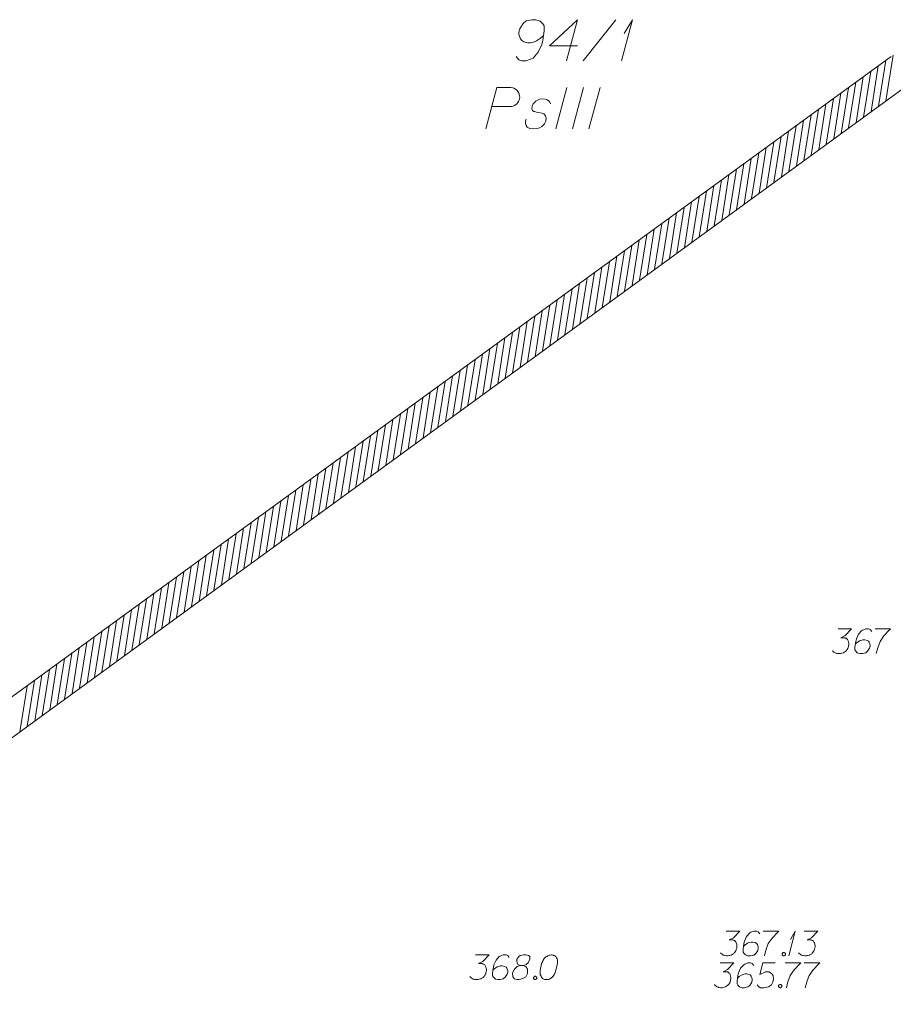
# Model space of a CAD drawing. Header units: metres. Extents: x 5555129 to 5556676, y 5635595 to 5636517.
# Tile 255 of 256: x 5556494 to 5556520, y 5636205 to 5636235. Entities that reach past the tile are written whole.
import ezdxf

# ---------------------------------------------------------------- set-up
doc = ezdxf.new("R2010")
doc.units = ezdxf.units.M
doc.header["$MEASUREMENT"] = 0
doc.linetypes.add('PRZER3-1', pattern=[4, 3, -1])
for name, color, linetype, lineweight in [('#digitalizacja', 7, 'Continuous', 18), ('#skartowane', 7, 'Continuous', 18), ('#zakres', 7, 'Continuous', 18)]:
    doc.layers.add(name, color=color, linetype=linetype, lineweight=lineweight)
doc.layers.add('GESDZI_O', color=7, linetype='Continuous', lineweight=18, true_color=0x0a0909)
doc.layers.add('GESKKL_O', color=7, linetype='PRZER3-1', lineweight=18, true_color=0x008000)

# ---------------------------------------------------------------- blocks, each defined once
blk = doc.blocks.new('*U1791')
at = {"layer": 'GESDZI_O', "color": 96, "linetype": 'ByBlock', "lineweight": 18}
for q in [(5555397.331, 5636475.766), (5555397.419, 5636476.593)]:
    blk.add_line((5555397.665, 5636477.016), q, dxfattribs=at)
blk = doc.blocks.new('*U1876')
at = {"layer": '#skartowane', "color": 36, "linetype": 'ByBlock', "lineweight": 18, "true_color": 0x803300}
for q in [(5555402.403, 5636448.648), (5555402.456, 5636449.144)]:
    blk.add_line((5555402.603, 5636449.398), q, dxfattribs=at)

msp = doc.modelspace()

# ---------------------------------------------------------------- linework, layer by layer
at = {"layer": '#digitalizacja', "color": 36, "linetype": 'Continuous', "lineweight": 18, "true_color": 0x803300, "flags": 128}
for points in [[(5556514.89585, 5636206.74045), (5556515.30921, 5636206.74045), (5556515.11429, 5636206.53968), (5556514.98438, 5636206.47467), (5556515.09067, 5636206.47467), (5556515.11429, 5636206.46881), (5556515.1261, 5636206.46286), (5556515.13791, 5636206.457), (5556515.14973, 5636206.45105), (5556515.17335, 5636206.43338), (5556515.18516, 5636206.41562), (5556515.19697, 5636206.39795), (5556515.20292, 5636206.38019), (5556515.21473, 5636206.3389), (5556515.22059, 5636206.30347), (5556515.22059, 5636206.28571), (5556515.22059, 5636206.26209), (5556515.21473, 5636206.22666), (5556515.20878, 5636206.20304), (5556515.20292, 5636206.17942), (5556515.19697, 5636206.16175), (5556515.19111, 5636206.14994), (5556515.18516, 5636206.13813), (5556515.1793, 5636206.12632), (5556515.16749, 5636206.10855), (5556515.14973, 5636206.08493), (5556515.13206, 5636206.06726), (5556515.12025, 5636206.05545), (5556515.10248, 5636206.04364), (5556515.08481, 5636206.03183), (5556515.06119, 5636206.02002), (5556515.04938, 5636206.01407), (5556515.008, 5636206.00226), (5556514.97257, 5636205.9964), (5556514.94895, 5636205.99045), (5556514.90766, 5636205.99045), (5556514.86042, 5636205.9964), (5556514.84266, 5636206.00226), (5556514.82499, 5636206.00821), (5556514.80723, 5636206.01407), (5556514.78956, 5636206.02588), (5556514.7718, 5636206.03769), (5556514.74232, 5636206.06131), (5556514.72455, 5636206.08493)], [(5556515.91739, 5636206.65778), (5556515.87015, 5636206.72269), (5556515.81705, 5636206.74045), (5556515.73438, 5636206.74045), (5556515.67533, 5636206.71683), (5556515.6399, 5636206.70502), (5556515.61033, 5636206.68726), (5556515.51584, 5636206.58097), (5556515.45093, 5636206.43924), (5556515.43317, 5636206.36252), (5556515.40955, 5636206.19123), (5556515.40955, 5636206.10269), (5556515.43317, 5636206.06726), (5556515.48041, 5636206.02002), (5556515.49817, 5636206.00821), (5556515.55723, 5636205.99045), (5556515.63395, 5636205.99045), (5556515.693, 5636206.00226), (5556515.73438, 5636206.01407), (5556515.79343, 5636206.06131), (5556515.85248, 5636206.1558), (5556515.87015, 5636206.21485), (5556515.87015, 5636206.26209), (5556515.84067, 5636206.3389), (5556515.81705, 5636206.36838), (5556515.77567, 5636206.392), (5556515.70481, 5636206.40976), (5556515.65171, 5636206.40976), (5556515.58671, 5636206.392), (5556515.54542, 5636206.37433), (5556515.47455, 5636206.32709), (5556515.43912, 5636206.29752), (5556515.42136, 5636206.27985)], [(5556516.56696, 5636206.74045), (5556516.19489, 5636206.74045), (5556516.10041, 5636206.38614), (5556516.2717, 5636206.47467), (5556516.37205, 5636206.47467), (5556516.45472, 5636206.42157), (5556516.50196, 5636206.36252), (5556516.51377, 5636206.26209), (5556516.4961, 5636206.16175), (5556516.44886, 5636206.07907), (5556516.36619, 5636206.01407), (5556516.22446, 5636205.99045), (5556516.11817, 5636205.99045), (5556516.06498, 5636206.01407), (5556516.01774, 5636206.07907)], [(5556516.86808, 5636206.74045), (5556517.34049, 5636206.74045), (5556517.31101, 5636206.71088), (5556517.13972, 5636206.52787), (5556517.02161, 5636206.36252), (5556516.95075, 5636206.16761), (5556516.90351, 5636205.99045)], [(5556517.44083, 5636206.74045), (5556517.91324, 5636206.74045), (5556517.88376, 5636206.71088), (5556517.71247, 5636206.52787), (5556517.59437, 5636206.36252), (5556517.5235, 5636206.16761), (5556517.47626, 5636205.99045)], [(5556516.70273, 5636206.09088), (5556516.73231, 5636206.09088), (5556516.74998, 5636206.07907), (5556516.76774, 5636206.05545), (5556516.76774, 5636206.02588), (5556516.74998, 5636206.00226), (5556516.73231, 5636205.99045), (5556516.70273, 5636205.99045), (5556516.68506, 5636206.00226), (5556516.6673, 5636206.02588), (5556516.6673, 5636206.05545), (5556516.68506, 5636206.07907), (5556516.70273, 5636206.09088)]]:
    msp.add_lwpolyline(points, dxfattribs=at)
at = {"layer": '#skartowane', "color": 7, "linetype": 'Continuous', "lineweight": 18, "flags": 128}
for points in [[(5556518.4692, 5636216.8623), (5556518.88256, 5636216.8623), (5556518.68765, 5636216.66152), (5556518.55773, 5636216.59652), (5556518.66403, 5636216.59652), (5556518.68765, 5636216.59066), (5556518.69946, 5636216.58471), (5556518.71127, 5636216.57885), (5556518.72308, 5636216.5729), (5556518.7467, 5636216.55523), (5556518.75851, 5636216.53747), (5556518.77032, 5636216.5198), (5556518.77627, 5636216.50204), (5556518.78808, 5636216.46075), (5556518.79394, 5636216.42532), (5556518.79394, 5636216.40756), (5556518.79394, 5636216.38393), (5556518.78808, 5636216.3485), (5556518.78213, 5636216.32488), (5556518.77627, 5636216.30126), (5556518.77032, 5636216.28359), (5556518.76446, 5636216.27178), (5556518.75851, 5636216.25997), (5556518.75265, 5636216.24816), (5556518.74084, 5636216.2304), (5556518.72308, 5636216.20678), (5556518.70541, 5636216.18911), (5556518.6936, 5636216.1773), (5556518.67584, 5636216.16549), (5556518.65817, 5636216.15368), (5556518.63455, 5636216.14187), (5556518.62274, 5636216.13592), (5556518.58135, 5636216.12411), (5556518.54592, 5636216.11825), (5556518.5223, 5636216.1123), (5556518.48101, 5636216.1123), (5556518.43377, 5636216.11825), (5556518.41601, 5636216.12411), (5556518.39834, 5636216.13006), (5556518.38058, 5636216.13592), (5556518.36291, 5636216.14773), (5556518.34515, 5636216.15954), (5556518.31567, 5636216.18316), (5556518.29791, 5636216.20678)], [(5556519.49075, 5636216.77963), (5556519.44351, 5636216.84454), (5556519.39041, 5636216.8623), (5556519.30773, 5636216.8623), (5556519.24868, 5636216.83868), (5556519.21325, 5636216.82687), (5556519.18368, 5636216.80911), (5556519.0892, 5636216.70281), (5556519.02429, 5636216.56109), (5556519.00653, 5636216.48437), (5556518.98291, 5636216.31307), (5556518.98291, 5636216.22454), (5556519.00653, 5636216.18911), (5556519.05377, 5636216.14187), (5556519.07153, 5636216.13006), (5556519.13058, 5636216.1123), (5556519.2073, 5636216.1123), (5556519.26635, 5636216.12411), (5556519.30773, 5636216.13592), (5556519.36679, 5636216.18316), (5556519.42584, 5636216.27764), (5556519.44351, 5636216.33669), (5556519.44351, 5636216.38393), (5556519.41403, 5636216.46075), (5556519.39041, 5636216.49023), (5556519.34902, 5636216.51385), (5556519.27816, 5636216.53161), (5556519.22506, 5636216.53161), (5556519.16006, 5636216.51385), (5556519.11877, 5636216.49618), (5556519.04791, 5636216.44894), (5556519.01248, 5636216.41937), (5556518.99472, 5636216.4017)], [(5556519.59109, 5636216.8623), (5556520.0635, 5636216.8623), (5556520.03402, 5636216.83273), (5556519.86273, 5636216.64971), (5556519.74462, 5636216.48437), (5556519.67376, 5636216.28945), (5556519.62652, 5636216.1123)], [(5556507.48404, 5636206.98545), (5556507.8974, 5636206.98545), (5556507.70248, 5636206.78468), (5556507.57257, 5636206.71968), (5556507.67886, 5636206.71968), (5556507.70248, 5636206.71382), (5556507.71429, 5636206.70787), (5556507.7261, 5636206.70201), (5556507.73791, 5636206.69606), (5556507.76153, 5636206.67839), (5556507.77334, 5636206.66062), (5556507.78515, 5636206.64296), (5556507.79111, 5636206.62519), (5556507.80292, 5636206.5839), (5556507.80878, 5636206.54847), (5556507.80878, 5636206.53071), (5556507.80878, 5636206.50709), (5556507.80292, 5636206.47166), (5556507.79696, 5636206.44804), (5556507.79111, 5636206.42442), (5556507.78515, 5636206.40675), (5556507.7793, 5636206.39494), (5556507.77334, 5636206.38313), (5556507.76748, 5636206.37132), (5556507.75567, 5636206.35356), (5556507.73791, 5636206.32994), (5556507.72024, 5636206.31227), (5556507.70843, 5636206.30046), (5556507.69067, 5636206.28865), (5556507.673, 5636206.27684), (5556507.64938, 5636206.26503), (5556507.63757, 5636206.25907), (5556507.59619, 5636206.24726), (5556507.56076, 5636206.2414), (5556507.53714, 5636206.23545), (5556507.49585, 5636206.23545), (5556507.44861, 5636206.2414), (5556507.43085, 5636206.24726), (5556507.41318, 5636206.25322), (5556507.39541, 5636206.25907), (5556507.37774, 5636206.27088), (5556507.35998, 5636206.2827), (5556507.3305, 5636206.30632), (5556507.31274, 5636206.32994)], [(5556508.50558, 5636206.90278), (5556508.45834, 5636206.96769), (5556508.40524, 5636206.98545), (5556508.32257, 5636206.98545), (5556508.26352, 5636206.96183), (5556508.22809, 5636206.95002), (5556508.19852, 5636206.93226), (5556508.10403, 5636206.82597), (5556508.03912, 5636206.68425), (5556508.02136, 5636206.60752), (5556507.99774, 5636206.43623), (5556507.99774, 5636206.3477), (5556508.02136, 5636206.31227), (5556508.0686, 5636206.26503), (5556508.08636, 5636206.25322), (5556508.14541, 5636206.23545), (5556508.22214, 5636206.23545), (5556508.28119, 5636206.24726), (5556508.32257, 5636206.25907), (5556508.38162, 5636206.30632), (5556508.44067, 5636206.4008), (5556508.45834, 5636206.45985), (5556508.45834, 5636206.50709), (5556508.42886, 5636206.5839), (5556508.40524, 5636206.61338), (5556508.36386, 5636206.637), (5556508.293, 5636206.65477), (5556508.2399, 5636206.65477), (5556508.17489, 5636206.637), (5556508.1336, 5636206.61933), (5556508.06274, 5636206.57209), (5556508.02731, 5636206.54252), (5556508.00955, 5636206.52485)], [(5556508.84213, 5636206.66062), (5556508.9248, 5636206.66062), (5556508.94842, 5636206.66658), (5556509.01929, 5636206.69606), (5556509.07248, 5636206.7433), (5556509.13153, 5636206.85554), (5556509.12558, 5636206.93821), (5556509.08429, 5636206.96769), (5556509.00162, 5636206.98545), (5556508.94256, 5636206.98545), (5556508.83032, 5636206.96769), (5556508.79489, 5636206.93821), (5556508.73584, 5636206.84959), (5556508.72998, 5636206.82011), (5556508.74179, 5636206.73149), (5556508.76541, 5636206.69606), (5556508.84213, 5636206.66062), (5556508.74765, 5636206.637), (5556508.65912, 5636206.54847), (5556508.61188, 5636206.45985), (5556508.60592, 5636206.43037), (5556508.61188, 5636206.31813), (5556508.66498, 5636206.25907), (5556508.73584, 5636206.23545), (5556508.8067, 5636206.23545), (5556508.91894, 5636206.26503), (5556509.00162, 5636206.31813), (5556509.05472, 5636206.42442), (5556509.06067, 5636206.45985), (5556509.05472, 5636206.55433), (5556509.00748, 5636206.637), (5556508.9248, 5636206.66062)], [(5556509.79281, 5636206.98545), (5556509.781, 5636206.98545), (5556509.74557, 5636206.9795), (5556509.72195, 5636206.97364), (5556509.70428, 5636206.96769), (5556509.67471, 5636206.95588), (5556509.63928, 5636206.93821), (5556509.6098, 5636206.92045), (5556509.58023, 5636206.89683), (5556509.56256, 5636206.87321), (5556509.5448, 5636206.84373), (5556509.52713, 5636206.81416), (5556509.50937, 5636206.77873), (5556509.49756, 5636206.75511), (5556509.48575, 5636206.71968), (5556509.46808, 5636206.66062), (5556509.45032, 5636206.57209), (5556509.43851, 5636206.50123), (5556509.43851, 5636206.43623), (5556509.44446, 5636206.38899), (5556509.46808, 5636206.33589), (5556509.48575, 5636206.30632), (5556509.51532, 5636206.27088), (5556509.55075, 5636206.24726), (5556509.56842, 5636206.2414), (5556509.60385, 5636206.23545), (5556509.63342, 5636206.23545), (5556509.68066, 5636206.2414), (5556509.72195, 5636206.25322), (5556509.75152, 5636206.27088), (5556509.79281, 5636206.30046), (5556509.81058, 5636206.31813), (5556509.8342, 5636206.34175), (5556509.85187, 5636206.36537), (5556509.86368, 5636206.38313), (5556509.87549, 5636206.41261), (5556509.88144, 5636206.42442), (5556509.89325, 5636206.45399), (5556509.90506, 5636206.48942), (5556509.91687, 5636206.52485), (5556509.92273, 5636206.54847), (5556509.92868, 5636206.56614), (5556509.93454, 5636206.58976), (5556509.94635, 5636206.64296), (5556509.9523, 5636206.67244), (5556509.95816, 5636206.70201), (5556509.96411, 5636206.7433), (5556509.96997, 5636206.79649), (5556509.96997, 5636206.81416), (5556509.96411, 5636206.83778), (5556509.95816, 5636206.8614), (5556509.94049, 5636206.89683), (5556509.92273, 5636206.92045), (5556509.90506, 5636206.93821), (5556509.88144, 5636206.95588), (5556509.85782, 5636206.96769), (5556509.84006, 5636206.97364), (5556509.82239, 5636206.9795), (5556509.79281, 5636206.98545)], [(5556509.27316, 5636206.33589), (5556509.30273, 5636206.33589), (5556509.3204, 5636206.32408), (5556509.33816, 5636206.30046), (5556509.33816, 5636206.27088), (5556509.3204, 5636206.24726), (5556509.30273, 5636206.23545), (5556509.27316, 5636206.23545), (5556509.25549, 5636206.24726), (5556509.23773, 5636206.27088), (5556509.23773, 5636206.30046), (5556509.25549, 5636206.32408), (5556509.27316, 5636206.33589)]]:
    msp.add_lwpolyline(points, dxfattribs=at)
at = {"layer": '#skartowane', "color": 36, "linetype": 'Continuous', "lineweight": 18, "true_color": 0x803300, "flags": 128}
for points in [[(5556515.07884, 5636207.70502), (5556515.4922, 5636207.70502), (5556515.29729, 5636207.50424), (5556515.16737, 5636207.43924), (5556515.27367, 5636207.43924), (5556515.29729, 5636207.43338), (5556515.3091, 5636207.42743), (5556515.32091, 5636207.42157), (5556515.33272, 5636207.41562), (5556515.35634, 5636207.39795), (5556515.36815, 5636207.38019), (5556515.37996, 5636207.36252), (5556515.38591, 5636207.34476), (5556515.39772, 5636207.30347), (5556515.40358, 5636207.26804), (5556515.40358, 5636207.25027), (5556515.40358, 5636207.22665), (5556515.39772, 5636207.19122), (5556515.39177, 5636207.1676), (5556515.38591, 5636207.14398), (5556515.37996, 5636207.12631), (5556515.3741, 5636207.1145), (5556515.36815, 5636207.10269), (5556515.36229, 5636207.09088), (5556515.35048, 5636207.07312), (5556515.33272, 5636207.0495), (5556515.31505, 5636207.03183), (5556515.30324, 5636207.02002), (5556515.28548, 5636207.00821), (5556515.26781, 5636206.9964), (5556515.24419, 5636206.98459), (5556515.23238, 5636206.97864), (5556515.19099, 5636206.96683), (5556515.15556, 5636206.96097), (5556515.13194, 5636206.95502), (5556515.09065, 5636206.95502), (5556515.04341, 5636206.96097), (5556515.02565, 5636206.96683), (5556515.00798, 5636206.97278), (5556514.99022, 5636206.97864), (5556514.97255, 5636206.99045), (5556514.95479, 5636207.00226), (5556514.92531, 5636207.02588), (5556514.90755, 5636207.0495)], [(5556516.10039, 5636207.62234), (5556516.05315, 5636207.68726), (5556516.00005, 5636207.70502), (5556515.91737, 5636207.70502), (5556515.85832, 5636207.6814), (5556515.82289, 5636207.66959), (5556515.79332, 5636207.65182), (5556515.69884, 5636207.54553), (5556515.63393, 5636207.40381), (5556515.61616, 5636207.32709), (5556515.59254, 5636207.15579), (5556515.59254, 5636207.06726), (5556515.61616, 5636207.03183), (5556515.66341, 5636206.98459), (5556515.68117, 5636206.97278), (5556515.74022, 5636206.95502), (5556515.81694, 5636206.95502), (5556515.87599, 5636206.96683), (5556515.91737, 5636206.97864), (5556515.97642, 5636207.02588), (5556516.03548, 5636207.12036), (5556516.05315, 5636207.17941), (5556516.05315, 5636207.22665), (5556516.02367, 5636207.30347), (5556516.00005, 5636207.33295), (5556515.95866, 5636207.35657), (5556515.8878, 5636207.37433), (5556515.8347, 5636207.37433), (5556515.7697, 5636207.35657), (5556515.72841, 5636207.3389), (5556515.65755, 5636207.29166), (5556515.62212, 5636207.26208), (5556515.60435, 5636207.24442)], [(5556516.20073, 5636207.70502), (5556516.67314, 5636207.70502), (5556516.64366, 5636207.67545), (5556516.47237, 5636207.49243), (5556516.35426, 5636207.32709), (5556516.2834, 5636207.13217), (5556516.23616, 5636206.95502)], [(5556517.44667, 5636207.70502), (5556517.86003, 5636207.70502), (5556517.66512, 5636207.50424), (5556517.5352, 5636207.43924), (5556517.64149, 5636207.43924), (5556517.66512, 5636207.43338), (5556517.67693, 5636207.42743), (5556517.68874, 5636207.42157), (5556517.70055, 5636207.41562), (5556517.72417, 5636207.39795), (5556517.73598, 5636207.38019), (5556517.74779, 5636207.36252), (5556517.75374, 5636207.34476), (5556517.76555, 5636207.30347), (5556517.77141, 5636207.26804), (5556517.77141, 5636207.25027), (5556517.77141, 5636207.22665), (5556517.76555, 5636207.19122), (5556517.7596, 5636207.1676), (5556517.75374, 5636207.14398), (5556517.74779, 5636207.12631), (5556517.74193, 5636207.1145), (5556517.73598, 5636207.10269), (5556517.73012, 5636207.09088), (5556517.71831, 5636207.07312), (5556517.70055, 5636207.0495), (5556517.68288, 5636207.03183), (5556517.67107, 5636207.02002), (5556517.6533, 5636207.00821), (5556517.63564, 5636206.9964), (5556517.61201, 5636206.98459), (5556517.6002, 5636206.97864), (5556517.55882, 5636206.96683), (5556517.52339, 5636206.96097), (5556517.49977, 5636206.95502), (5556517.45848, 5636206.95502), (5556517.41124, 5636206.96097), (5556517.39348, 5636206.96683), (5556517.37581, 5636206.97278), (5556517.35805, 5636206.97864), (5556517.34038, 5636206.99045), (5556517.32262, 5636207.00226), (5556517.29314, 5636207.02588), (5556517.27538, 5636207.0495)], [(5556516.80891, 5636207.05545), (5556516.83849, 5636207.05545), (5556516.85616, 5636207.04364), (5556516.87392, 5636207.02002), (5556516.87392, 5636206.99045), (5556516.85616, 5636206.96683), (5556516.83849, 5636206.95502), (5556516.80891, 5636206.95502), (5556516.79124, 5636206.96683), (5556516.77348, 5636206.99045), (5556516.77348, 5636207.02002), (5556516.79124, 5636207.04364), (5556516.80891, 5636207.05545)]]:
    msp.add_lwpolyline(points, dxfattribs=at)
at = {"layer": '#zakres', "color": 134, "linetype": 'Continuous', "lineweight": 18}
for p, q in [((5556520.0772, 5636234.21162), (5556481.74264, 5636206.29491)), ((5556519.69695, 5636232.70385), (5556519.91442, 5636234.08686)), ((5556519.92329, 5636232.86868), (5556520.14077, 5636234.25169)), ((5556519.24427, 5636232.37419), (5556519.46174, 5636233.7572)), ((5556519.47061, 5636232.53902), (5556519.68808, 5636233.92203)), ((5556519.01792, 5636232.20936), (5556519.2354, 5636233.59237)), ((5556520.66588, 5636233.40325), (5556482.33132, 5636205.48655)), ((5556518.56524, 5636231.8797), (5556518.78271, 5636233.2627)), ((5556518.79158, 5636232.04453), (5556519.00906, 5636233.42753)), ((5556518.11255, 5636231.55004), (5556518.33003, 5636232.93304)), ((5556518.3389, 5636231.71487), (5556518.55637, 5636233.09787)), ((5556517.65987, 5636231.22037), (5556517.87734, 5636232.60338)), ((5556517.88621, 5636231.3852), (5556518.10369, 5636232.76821)), ((5556517.20719, 5636230.89071), (5556517.42466, 5636232.27372)), ((5556517.43353, 5636231.05554), (5556517.651, 5636232.43855)), ((5556516.98084, 5636230.72588), (5556517.19832, 5636232.10889)), ((5556516.52816, 5636230.39622), (5556516.74563, 5636231.77922)), ((5556516.7545, 5636230.56105), (5556516.97198, 5636231.94406)), ((5556516.07548, 5636230.06656), (5556516.29295, 5636231.44956)), ((5556516.30182, 5636230.23139), (5556516.51929, 5636231.61439)), ((5556515.62279, 5636229.73689), (5556515.84027, 5636231.1199)), ((5556515.84913, 5636229.90173), (5556516.06661, 5636231.28473)), ((5556515.17011, 5636229.40723), (5556515.38758, 5636230.79024)), ((5556515.39645, 5636229.57206), (5556515.61392, 5636230.95507)), ((5556514.94377, 5636229.2424), (5556515.16124, 5636230.62541)), ((5556514.49108, 5636228.91274), (5556514.70856, 5636230.29575)), ((5556514.71742, 5636229.07757), (5556514.9349, 5636230.46058)), ((5556514.0384, 5636228.58308), (5556514.25587, 5636229.96608)), ((5556514.26474, 5636228.74791), (5556514.48221, 5636230.13091)), ((5556513.58571, 5636228.25342), (5556513.80319, 5636229.63642)), ((5556513.81206, 5636228.41825), (5556514.02953, 5636229.80125)), ((5556513.13303, 5636227.92375), (5556513.3505, 5636229.30676)), ((5556513.35937, 5636228.08858), (5556513.57685, 5636229.47159)), ((5556512.68034, 5636227.59409), (5556512.89782, 5636228.9771)), ((5556512.90669, 5636227.75892), (5556513.12416, 5636229.14193)), ((5556512.454, 5636227.42926), (5556512.67148, 5636228.81227)), ((5556512.00132, 5636227.0996), (5556512.21879, 5636228.4826)), ((5556512.22766, 5636227.26443), (5556512.44514, 5636228.64744)), ((5556511.54863, 5636226.76994), (5556511.76611, 5636228.15294)), ((5556511.77498, 5636226.93477), (5556511.99245, 5636228.31777)), ((5556511.09595, 5636226.44027), (5556511.31342, 5636227.82328)), ((5556511.32229, 5636226.60511), (5556511.53977, 5636227.98811)), ((5556510.64327, 5636226.11061), (5556510.86074, 5636227.49362)), ((5556510.86961, 5636226.27544), (5556511.08708, 5636227.65845)), ((5556510.41692, 5636225.94578), (5556510.6344, 5636227.32879)), ((5556509.96424, 5636225.61612), (5556510.18171, 5636226.99912)), ((5556510.19058, 5636225.78095), (5556510.40806, 5636227.16396)), ((5556509.51156, 5636225.28646), (5556509.72903, 5636226.66946)), ((5556509.7379, 5636225.45129), (5556509.95537, 5636226.83429)), ((5556509.05887, 5636224.9568), (5556509.27635, 5636226.3398)), ((5556509.28521, 5636225.12163), (5556509.50269, 5636226.50463)), ((5556508.60619, 5636224.62713), (5556508.82366, 5636226.01014)), ((5556508.83253, 5636224.79196), (5556509.05, 5636226.17497)), ((5556508.37985, 5636224.4623), (5556508.59732, 5636225.84531)), ((5556507.92716, 5636224.13264), (5556508.14464, 5636225.51565)), ((5556508.1535, 5636224.29747), (5556508.37098, 5636225.68048)), ((5556507.47448, 5636223.80298), (5556507.69195, 5636225.18598)), ((5556507.70082, 5636223.96781), (5556507.91829, 5636225.35081)), ((5556507.02179, 5636223.47332), (5556507.23927, 5636224.85632)), ((5556507.24813, 5636223.63815), (5556507.46561, 5636225.02115)), ((5556506.56911, 5636223.14365), (5556506.78658, 5636224.52666)), ((5556506.79545, 5636223.30849), (5556507.01293, 5636224.69149)), ((5556506.34277, 5636222.97882), (5556506.56024, 5636224.36183)), ((5556505.89008, 5636222.64916), (5556506.10756, 5636224.03217)), ((5556506.11642, 5636222.81399), (5556506.3339, 5636224.197)), ((5556505.4374, 5636222.3195), (5556505.65487, 5636223.7025)), ((5556505.66374, 5636222.48433), (5556505.88121, 5636223.86734)), ((5556504.98471, 5636221.98984), (5556505.20219, 5636223.37284)), ((5556505.21106, 5636222.15467), (5556505.42853, 5636223.53767)), ((5556504.53203, 5636221.66017), (5556504.7495, 5636223.04318)), ((5556504.75837, 5636221.82501), (5556504.97585, 5636223.20801)), ((5556504.07935, 5636221.33051), (5556504.29682, 5636222.71352)), ((5556504.30569, 5636221.49534), (5556504.52316, 5636222.87835)), ((5556503.853, 5636221.16568), (5556504.07048, 5636222.54869)), ((5556503.40032, 5636220.83602), (5556503.61779, 5636222.21903)), ((5556503.62666, 5636221.00085), (5556503.84414, 5636222.38386)), ((5556502.94764, 5636220.50636), (5556503.16511, 5636221.88936)), ((5556503.17398, 5636220.67119), (5556503.39145, 5636222.05419)), ((5556502.49495, 5636220.1767), (5556502.71243, 5636221.5597)), ((5556502.72129, 5636220.34153), (5556502.93877, 5636221.72453)), ((5556502.04227, 5636219.84703), (5556502.25974, 5636221.23004)), ((5556502.26861, 5636220.01186), (5556502.48608, 5636221.39487)), ((5556501.81592, 5636219.6822), (5556502.0334, 5636221.06521)), ((5556501.36324, 5636219.35254), (5556501.58072, 5636220.73555)), ((5556501.58958, 5636219.51737), (5556501.80706, 5636220.90038)), ((5556500.91056, 5636219.02288), (5556501.12803, 5636220.40588)), ((5556501.1369, 5636219.18771), (5556501.35437, 5636220.57072)), ((5556500.45787, 5636218.69322), (5556500.67535, 5636220.07622)), ((5556500.68421, 5636218.85805), (5556500.90169, 5636220.24105)), ((5556500.00519, 5636218.36355), (5556500.22266, 5636219.74656)), ((5556500.23153, 5636218.52839), (5556500.449, 5636219.91139)), ((5556499.77885, 5636218.19872), (5556499.99632, 5636219.58173)), ((5556499.32616, 5636217.86906), (5556499.54364, 5636219.25207)), ((5556499.5525, 5636218.03389), (5556499.76998, 5636219.4169)), ((5556498.87348, 5636217.5394), (5556499.09095, 5636218.92241)), ((5556499.09982, 5636217.70423), (5556499.31729, 5636219.08724)), ((5556498.42079, 5636217.20974), (5556498.63827, 5636218.59274)), ((5556498.64714, 5636217.37457), (5556498.86461, 5636218.75757)), ((5556497.96811, 5636216.88008), (5556498.18558, 5636218.26308)), ((5556498.19445, 5636217.04491), (5556498.41193, 5636218.42791)), ((5556497.51543, 5636216.55041), (5556497.7329, 5636217.93342)), ((5556497.74177, 5636216.71524), (5556497.95924, 5636218.09825)), ((5556497.28908, 5636216.38558), (5556497.50656, 5636217.76859)), ((5556496.8364, 5636216.05592), (5556497.05387, 5636217.43893)), ((5556497.06274, 5636216.22075), (5556497.28022, 5636217.60376)), ((5556496.38371, 5636215.72626), (5556496.60119, 5636217.10926)), ((5556496.61006, 5636215.89109), (5556496.82753, 5636217.2741)), ((5556495.93103, 5636215.3966), (5556496.14851, 5636216.7796)), ((5556496.15737, 5636215.56143), (5556496.37485, 5636216.94443)), ((5556495.47835, 5636215.06693), (5556495.69582, 5636216.44994)), ((5556495.70469, 5636215.23177), (5556495.92216, 5636216.61477)), ((5556495.252, 5636214.9021), (5556495.46948, 5636216.28511)), ((5556494.79932, 5636214.57244), (5556495.01679, 5636215.95545)), ((5556495.02566, 5636214.73727), (5556495.24314, 5636216.12028)), ((5556494.34664, 5636214.24278), (5556494.56411, 5636215.62579)), ((5556494.57298, 5636214.40761), (5556494.79045, 5636215.79062)), ((5556493.89395, 5636213.91312), (5556494.11143, 5636215.29612)), ((5556494.12029, 5636214.07795), (5556494.33777, 5636215.46095)), ((5556493.66761, 5636213.74829), (5556493.88508, 5636215.13129))]:
    msp.add_line(p, q, dxfattribs=at)
at = {"layer": 'GESDZI_O', "color": 96, "linetype": 'Continuous', "lineweight": 18}
msp.add_line((5556510.7408, 5636234.07387), (5556511.73491, 5636235.32387), dxfattribs=at)
at = {"layer": 'GESDZI_O', "color": 96, "linetype": 'Continuous', "lineweight": 18, "flags": 128}
for points in [[(5556508.71351, 5636234.21165), (5556508.79225, 5636234.10347), (5556508.8809, 5636234.07387), (5556509.01869, 5636234.07387), (5556509.11711, 5636234.11323), (5556509.17616, 5636234.13292), (5556509.22529, 5636234.16252), (5556509.38276, 5636234.33967), (5556509.4911, 5636234.57588), (5556509.52055, 5636234.70375), (5556509.55992, 5636234.98924), (5556509.55992, 5636235.13679), (5556509.52055, 5636235.19584), (5556509.44181, 5636235.27458), (5556509.41237, 5636235.29426), (5556509.31395, 5636235.32387), (5556509.18593, 5636235.32387), (5556509.08751, 5636235.30418), (5556509.01869, 5636235.2845), (5556508.92027, 5636235.20576), (5556508.82185, 5636235.04829), (5556508.79225, 5636234.94987), (5556508.79225, 5636234.87114), (5556508.84153, 5636234.74312), (5556508.8809, 5636234.69398), (5556508.94972, 5636234.65462), (5556509.06782, 5636234.62501), (5556509.15648, 5636234.62501), (5556509.26466, 5636234.65462), (5556509.33363, 5636234.68407), (5556509.45173, 5636234.7628), (5556509.51078, 5636234.81209), (5556509.54023, 5636234.84154)], [(5556510.57356, 5636234.53651), (5556509.72715, 5636234.53651), (5556510.57356, 5636235.32387), (5556510.23893, 5636234.07387)]]:
    msp.add_lwpolyline(points, dxfattribs=at)
at = {"layer": 'GESKKL_O', "color": 96, "linetype": 'Continuous', "lineweight": 18, "true_color": 0x008000}
for p, q in [((5556510.25115, 5636233.2652), (5556509.91652, 5636232.0152)), ((5556510.75301, 5636233.2652), (5556510.41838, 5636232.0152)), ((5556511.25487, 5636233.2652), (5556510.92025, 5636232.0152))]:
    msp.add_line(p, q, dxfattribs=at)
at = {"layer": 'GESKKL_O', "color": 96, "linetype": 'Continuous', "lineweight": 18, "true_color": 0x008000, "flags": 128}
for points in [[(5556507.79067, 5636232.0152), (5556508.12529, 5636233.2652), (5556508.54857, 5636233.2652), (5556508.60762, 5636233.25528), (5556508.63707, 5636233.24552), (5556508.69612, 5636233.21591), (5556508.73549, 5636233.18646), (5556508.76509, 5636233.1471), (5556508.79454, 5636233.09781), (5556508.81423, 5636233.02899), (5556508.82415, 5636232.96994), (5556508.81423, 5636232.92066), (5556508.80446, 5636232.88129), (5556508.78478, 5636232.84192), (5556508.76509, 5636232.81247), (5556508.73549, 5636232.7731), (5556508.69612, 5636232.7435), (5556508.66668, 5636232.72382), (5556508.61739, 5636232.70413), (5556508.56826, 5636232.69437), (5556507.97774, 5636232.69437)], [(5556509.74929, 5636232.7731), (5556509.71968, 5636232.84192), (5556509.65087, 5636232.89121), (5556509.59182, 5636232.91089), (5556509.50316, 5636232.92066), (5556509.42443, 5636232.91089), (5556509.30632, 5636232.85184), (5556509.22759, 5636232.7731), (5556509.19814, 5636232.70413), (5556509.18822, 5636232.6254), (5556509.2079, 5636232.57627), (5556509.24727, 5636232.54666), (5556509.26696, 5636232.5369), (5556509.32601, 5636232.51721), (5556509.39498, 5636232.5073), (5556509.4934, 5636232.48761), (5556509.55245, 5636232.46793), (5556509.60158, 5636232.40888), (5556509.62127, 5636232.34006), (5556509.6115, 5636232.25141), (5556509.57213, 5636232.17267), (5556509.4934, 5636232.08417), (5556509.42443, 5636232.0448), (5556509.34569, 5636232.02512), (5556509.24727, 5636232.0152), (5556509.12917, 5636232.02512), (5556509.05043, 5636232.06449), (5556509.01107, 5636232.11362), (5556508.99138, 5636232.18259), (5556508.99138, 5636232.25141), (5556509.02098, 5636232.31046)]]:
    msp.add_lwpolyline(points, dxfattribs=at)

# ---------------------------------------------------------------- block references
at = {"layer": '#skartowane', "color": 36, "linetype": 'Continuous', "lineweight": 18, "true_color": 0x803300}
msp.add_blockref('*U1876', (1114.57154, -241.69257), dxfattribs=at)
at = {"layer": 'GESDZI_O', "color": 96, "linetype": 'Continuous', "lineweight": 18}
msp.add_blockref('*U1791', (1114.57154, -241.69257), dxfattribs=at)

doc.saveas('drawing.dxf')
